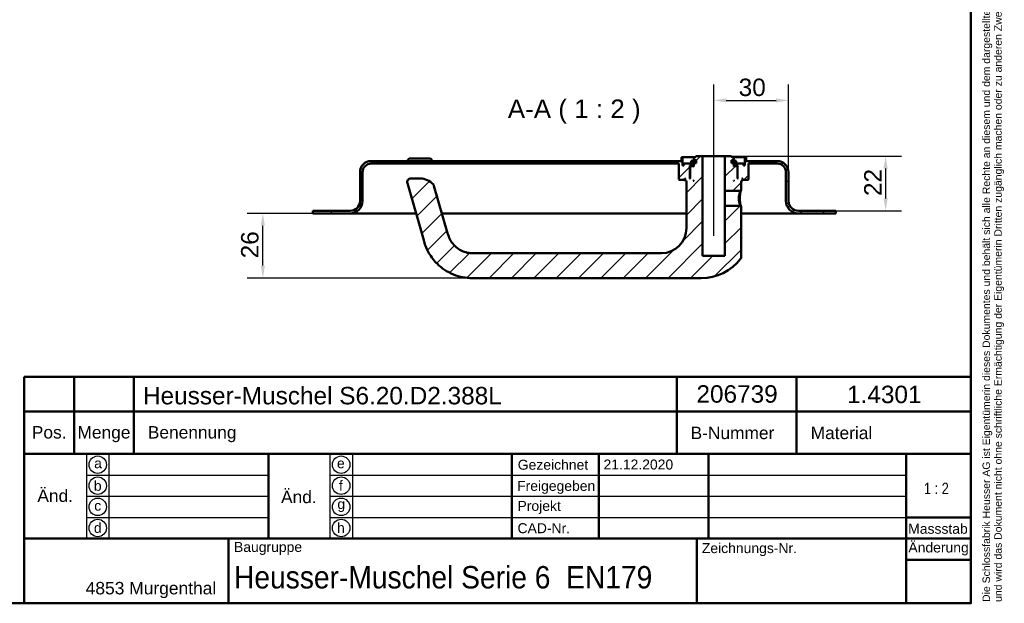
# Model space of a CAD drawing. Header units: millimetres. Extents: x 20 to 833, y 20 to 574.
# Tile 4 of 5: x 438 to 833, y 20 to 254. Entities that reach past the tile are written whole.
import ezdxf
from ezdxf.enums import TextEntityAlignment as Align

# ---------------------------------------------------------------- set-up
doc = ezdxf.new("R2010")
doc.units = ezdxf.units.MM
doc.header["$LTSCALE"] = 2
for name, color, linetype, lineweight in [('Bemaßungen(DIN)', 7, 'Continuous', 25), ('Mittellinie(DIN)', 7, 'Continuous', 25), ('Sichtbare Kanten(DIN)', 7, 'Continuous', 50), ('Skizziergeometrie(DIN)', 7, 'Continuous', 50), ('Skizzierlinie(DIN)', 7, 'Continuous', 25), ('Symbole(DIN)', 7, 'Continuous', 25)]:
    doc.layers.add(name, color=color, linetype=linetype, lineweight=lineweight)
doc.layers.add('Schraffur', color=179, linetype='Continuous', lineweight=9, true_color=0x1e1e47)
doc.styles.add('Aktuell-DIN', font='arial.ttf')
doc.styles.add('Aktuell-DINGroßer Text', font='arial.ttf')
doc.styles.add('STANDARD-DIN~0', font='arial.ttf')
doc.styles.add('Textstil10', font='arial.ttf')
doc.styles.add('Textstil41', font='arial.ttf', dxfattribs={"width": 0.8})
doc.styles.add('Textstil83', font='arial.ttf', dxfattribs={"width": 0.8})
doc.dimstyles.new('CAD-LAN', dxfattribs={"dimscale": 2, "dimtxt": 3.5, "dimasz": 2.5, "dimexe": 3.175, "dimexo": 0, "dimgap": 0.8, "dimtad": 1, "dimrnd": 1e-08, "dimtxsty": 'STANDARD-DIN~0', "dimcen": 0.09, "dimdle": 10, "dimclrd": 250, "dimclre": 250, "dimclrt": 250, "dimadec": 0, "dimazin": 2, "dimtfac": 1, "dimtmove": 0, "dimatfit": 3, "dimfxl": 1, "dimtolj": 1, "dimtzin": 0, "dimlwd": 25, "dimlwe": 25, "dimarcsym": 0})

# ---------------------------------------------------------------- blocks, each defined once
blk = doc.blocks.new('Ränder Standardrahmen')
at = {"layer": 'Skizziergeometrie(DIN)', "flags": 128}
blk.add_lwpolyline([(10, 10), (10, 287), (410, 287), (410, 10), (10, 10)], dxfattribs=at)
blk = doc.blocks.new('Schriftfelder Heusser')
at = {"layer": 'Skizziergeometrie(DIN)'}
for p, q in [((101, 229.92), (101, 236.92)), ((101, 236.92), (291, 236.92)), ((111, 229.92), (111, 236.92)), ((123, 229.92), (123, 236.92)), ((232, 229.92), (232, 236.92)), ((256, 229.92), (256, 236.92)), ((291, 236.92), (291, 229.92)), ((101, 191.42), (101, 229.92)), ((101, 229.92), (291, 229.92)), ((111, 229.92), (111, 221.42)), ((123, 229.92), (123, 221.42)), ((232, 229.92), (232, 221.42)), ((256, 229.92), (256, 221.42)), ((291, 229.92), (291, 191.42)), ((101, 221.42), (291, 221.42)), ((150, 221.42), (150, 204.42)), ((198.85, 221.42), (198.85, 204.42)), ((216.35, 221.42), (216.35, 204.42)), ((238.35, 221.42), (238.35, 204.42)), ((278, 221.42), (278, 191.42)), ((278, 208.67), (291, 208.67)), ((101, 204.42), (291, 204.42)), ((142, 204.42), (142, 191.42)), ((236, 204.42), (236, 191.42)), ((278, 200.17), (291, 200.17)), ((291, 191.42), (101, 191.42))]:
    blk.add_line(p, q, dxfattribs=at)
at = {"layer": 'Skizzierlinie(DIN)'}
for p, q in [((113.5, 221.42), (113.5, 204.42)), ((118, 221.42), (118, 204.42)), ((162.35, 221.42), (162.35, 204.42)), ((166.85, 221.42), (166.85, 204.42)), ((113.5, 217.17), (150, 217.17)), ((162.35, 217.17), (278, 217.17)), ((113.5, 212.92), (150, 212.92)), ((162.35, 212.92), (278, 212.92)), ((113.5, 208.67), (150, 208.67)), ((162.35, 208.67), (278, 208.67))]:
    blk.add_line(p, q, dxfattribs=at)
for centre in [(115.75, 219.25), (164.6, 219.25), (115.75, 215.04), (164.6, 215.04), (115.75, 210.79), (164.6, 210.79), (115.75, 206.54), (164.6, 206.54)]:
    blk.add_circle(centre, 1.75, dxfattribs=at)
at = {"layer": 'Symbole(DIN)', "color": 7, "insert": (293.33, 191.7), "char_height": 1.5, "width": 182.3003, "attachment_point": 1, "rotation": 90, "line_spacing_factor": 0.944221, "style": 'Aktuell-DIN'}
blk.add_mtext('\\fArial|b0|i0;\\H1.5000;Die Schlossfabrik Heusser AG ist Eigentümerin dieses Dokumentes und behält sich alle Rechte an diesem und dem dargestellten Gegenstand vor. Der Empfänger anerkennt diese Rechte\\Pund wird das Dokument nicht ohne schriftliche Ermächtigung der Eigentümerin Dritten zugänglich machen oder zu anderen Zwecken verwenden, zu dem es ihm übergeben worden ist.\\P ', dxfattribs=at)
at = {"layer": 'Symbole(DIN)', "color": 179, "true_color": 0x262659, "style": 'Aktuell-DIN'}
for s, insert, char_height, attachment_point in [('Material', (265.02, 225.62), 2.489, 5), ('Pos.', (106, 227), 2.489, 2), ('Menge', (117, 227), 2.489, 2), ('Benennung', (125.81, 225.38), 2.489, 4), ('B-Nummer', (234.74, 225.62), 2.489, 4), ('\\fArial|b0|i0;a', (115.81, 219.53), 2, 5), ('\\fArial|b0|i0;e', (164.54, 219.53), 2, 5), ('\\fArial|b0|i0;Gezeichnet', (200.05, 219.23), 2, 4), ('\\fArial|b0|i0;b', (115.75, 215), 2, 5), ('\\fArial|b0|i0;f', (164.55, 215.06), 2, 5), ('\\fArial|b0|i0;Freigegeben', (199.92, 216), 2, 1), ('\\fArial|b0|i0;c', (115.75, 211.01), 2, 5), ('\\fArial|b0|i0;g', (164.63, 211.05), 2, 5), ('\\fArial|b0|i0;Projekt', (200, 211.98), 2, 1), ('\\fArial|b0|i0;d', (115.76, 206.55), 2, 5), ('\\fArial|b0|i0;h', (164.55, 206.57), 2, 5), ('\\fArial|b0|i0;CAD-Nr.', (200, 207.5), 2, 1), ('\\fArial|b0|i0;\\H2.0000;Massstab', (284.39, 206.37), 2, 5), ('\\fArial|b0|i0;\\H2.0000;Baugruppe', (143.1, 203.73), 2, 1), ('\\fArial|b0|i0;Zeichnungs-Nr.', (237, 203.5), 2, 1), ('\\fArial|b0|i0;\\H2.5000;4853 Murgenthal', (113.33, 192.46), 2.5, 7)]:
    blk.add_mtext(s, dxfattribs=dict(at, insert=insert, char_height=char_height, attachment_point=attachment_point))
at = {"layer": 'Symbole(DIN)', "color": 179, "true_color": 0x262659, "attachment_point": 5, "style": 'Aktuell-DIN'}
for s, insert, char_height, width in [('Änd.', (107.21, 213), 2.489, 12.3494), ('Änd.', (156.12, 212.76), 2.489, 12.3494), ('\\fArial|b0|i0;Änderung', (284.51, 202.33), 2, 12.1143)]:
    blk.add_mtext(s, dxfattribs=dict(at, insert=insert, char_height=char_height, width=width))
at = {"layer": 'Symbole(DIN)', "color": 7, "insert": (143.1, 196.62), "char_height": 4.5, "width": 90.18, "attachment_point": 4, "style": 'Aktuell-DIN'}
blk.add_mtext('\\fArial|b0|i0;\\W0.90;\\H4.5000;Heusser-Muschel Serie 6  EN179', dxfattribs=at)
at = {"layer": 'Symbole(DIN)', "color": 179, "true_color": 0x262659, "style": 'Textstil10'}
blk.add_attdef('ERSTELLUNGSDATUM_001', (217.26, 218.29), '', height=2, dxfattribs=at)
at = {"layer": 'Symbole(DIN)', "color": 179, "true_color": 0x262659}
for tag, height, style, p in [('AUTOR', 2.49, 'Aktuell-DIN', (240.03, 219.26)), ('KONTROLLDATUM', 2, 'Textstil10', (217.42, 215.04)), ('KONTROLLIERT_VON', 2, 'Textstil10', (239.98, 215.05))]:
    blk.add_attdef(tag, text='', height=height, dxfattribs=dict(at, style=style)).set_placement(p, align=Align.MIDDLE_LEFT)
at = {"layer": 'Symbole(DIN)', "color": 7, "style": 'Textstil83', "width": 0.8}
blk.add_attdef('Anfänglicher_Ansichtsmaßstab_001', (281.57, 213.34), '', height=2.3, dxfattribs=at)
at = {"layer": 'Symbole(DIN)', "color": 179, "true_color": 0x262659, "style": 'Textstil10'}
blk.add_attdef('PROJEKT', text='', height=2, dxfattribs=at).set_placement((217.77, 209.72), align=Align.BOTTOM_LEFT)
at = {"layer": 'Symbole(DIN)', "color": 7, "style": 'Textstil41', "width": 0.8}
blk.add_attdef('STATUS', text='', height=5, dxfattribs=at).set_placement((284.53, 195.86), align=Align.MIDDLE_CENTER)
blk = doc.blocks.new('*D24')
at = {"layer": 'Bemaßungen(DIN)', "color": 250, "linetype": 'Continuous', "lineweight": 25, "true_color": 0x3f3f3f, "transparency": 16777216}
for p, q in [((716.78, 204.62), (716.78, 228.33)), ((746.78, 193.12), (746.78, 228.33)), ((721.78, 221.98), (741.78, 221.98))]:
    blk.add_line(p, q, dxfattribs=at)
at = {"layer": 'Bemaßungen(DIN)', "color": 250, "linetype": 'Continuous', "true_color": 0x3f3f3f, "transparency": 16777216}
for points in [[(721.78, 222.82), (721.78, 221.15), (716.78, 221.98)], [(741.78, 222.82), (741.78, 221.15), (746.78, 221.98)]]:
    blk.add_solid(points, dxfattribs=at)
at = {"layer": 'Defpoints', "color": 0, "linetype": 'Continuous', "transparency": 16777216}
for p in [(746.78, 221.98), (716.78, 204.62), (746.78, 193.12)]:
    blk.add_point(p, dxfattribs=at)
at = {"layer": 'Bemaßungen(DIN)', "color": 250, "linetype": 'Continuous', "lineweight": 25, "true_color": 0x3f3f3f, "transparency": 16777216, "insert": (726.78, 230.74), "char_height": 7, "attachment_point": 1, "style": 'STANDARD-DIN~0'}
blk.add_mtext('\\A1;30', dxfattribs=at)
blk = doc.blocks.new('*D25')
at = {"layer": 'Bemaßungen(DIN)', "color": 250, "linetype": 'Continuous', "lineweight": 25, "true_color": 0x3f3f3f, "transparency": 16777216}
for p, q in [((723.78, 199.62), (792.13, 199.62)), ((785.78, 194.62), (785.78, 182.62)), ((765.78, 177.62), (792.13, 177.62))]:
    blk.add_line(p, q, dxfattribs=at)
at = {"layer": 'Bemaßungen(DIN)', "color": 250, "linetype": 'Continuous', "true_color": 0x3f3f3f, "transparency": 16777216}
for points in [[(784.94, 194.62), (786.61, 194.62), (785.78, 199.62)], [(784.94, 182.62), (786.61, 182.62), (785.78, 177.62)]]:
    blk.add_solid(points, dxfattribs=at)
at = {"layer": 'Defpoints', "color": 0, "linetype": 'Continuous', "transparency": 16777216}
for p in [(723.78, 199.62), (765.78, 177.62), (785.78, 177.62)]:
    blk.add_point(p, dxfattribs=at)
at = {"layer": 'Bemaßungen(DIN)', "color": 250, "linetype": 'Continuous', "lineweight": 25, "true_color": 0x3f3f3f, "transparency": 16777216, "insert": (777.15, 183.58), "char_height": 7, "attachment_point": 1, "rotation": 90, "style": 'STANDARD-DIN~0'}
blk.add_mtext('\\A1;22', dxfattribs=at)
blk = doc.blocks.new('*D26')
at = {"layer": 'Bemaßungen(DIN)', "color": 250, "linetype": 'Continuous', "lineweight": 25, "true_color": 0x3f3f3f, "transparency": 16777216}
for p, q in [((555.78, 176.62), (529.43, 176.62)), ((535.78, 155.62), (535.78, 171.62)), ((619.78, 150.62), (529.43, 150.62))]:
    blk.add_line(p, q, dxfattribs=at)
at = {"layer": 'Bemaßungen(DIN)', "color": 250, "linetype": 'Continuous', "true_color": 0x3f3f3f, "transparency": 16777216}
for points in [[(534.94, 171.62), (536.61, 171.62), (535.78, 176.62)], [(534.94, 155.62), (536.61, 155.62), (535.78, 150.62)]]:
    blk.add_solid(points, dxfattribs=at)
at = {"layer": 'Defpoints', "color": 0, "linetype": 'Continuous', "transparency": 16777216}
for p in [(535.78, 176.62), (555.78, 176.62), (619.78, 150.62)]:
    blk.add_point(p, dxfattribs=at)
at = {"layer": 'Bemaßungen(DIN)', "color": 250, "linetype": 'Continuous', "lineweight": 25, "true_color": 0x3f3f3f, "transparency": 16777216, "insert": (527.03, 158.55), "char_height": 7, "attachment_point": 1, "rotation": 90, "style": 'STANDARD-DIN~0'}
blk.add_mtext('\\A1;26', dxfattribs=at)

msp = doc.modelspace()

# ---------------------------------------------------------------- hatches: boundary and pattern name
at = {"layer": 'Schraffur'}
h = msp.add_hatch(dxfattribs=at)
h.set_pattern_fill('ANSI31', color=256, scale=50.8, style=0)
h.set_pattern_definition([(45, (0, 0), (-4.49013, 4.49013), [])])
edge = h.paths.add_edge_path()
edge.add_spline(control_points=[(727.403, 185.622), (727.465, 185.682), (727.526, 185.742), (727.65, 185.862), (727.713, 185.922), (727.776, 185.982)], knot_values=[-0.0518064, -0.0518064, -0.0518064, -0.0518064, -0.0259863, -0.0259863, 0, 0, 0, 0], degree=3, periodic=0)
edge.add_line((727.776, 185.982), (727.776, 189.622))
edge.add_line((727.776, 189.622), (728.076, 189.622))
edge.add_line((728.076, 189.622), (728.276, 189.822))
edge.add_line((728.276, 189.822), (728.276, 190.422))
edge.add_line((728.276, 190.422), (728.076, 190.622))
edge.add_line((728.076, 190.622), (728.376, 190.622))
edge.add_line((728.376, 190.622), (728.376, 190.122))
edge.add_line((728.376, 190.122), (728.476, 190.022))
edge.add_line((728.476, 190.022), (730.576, 190.022))
edge.add_line((730.576, 190.022), (730.776, 190.222))
edge.add_line((730.776, 190.222), (730.776, 196.622))
edge.add_line((730.776, 196.622), (742.276, 196.622))
edge.add_ellipse((742.276, 193.122), major_axis=(0, 3.5), ratio=1, start_angle=270, end_angle=360, ccw=False)
edge.add_line((745.776, 193.122), (745.776, 181.622))
edge.add_ellipse((750.776, 181.622), major_axis=(-5, 0), ratio=1, start_angle=0, end_angle=90)
edge.add_line((750.776, 176.622), (765.776, 176.622))
edge.add_line((765.776, 176.622), (765.776, 177.622))
edge.add_line((765.776, 177.622), (750.776, 177.622))
edge.add_ellipse((750.776, 181.622), major_axis=(0, -4), ratio=1, start_angle=270, end_angle=360, ccw=False)
edge.add_line((746.776, 181.622), (746.776, 193.122))
edge.add_ellipse((742.276, 193.122), major_axis=(4.5, 0), ratio=1, start_angle=0, end_angle=90)
edge.add_line((742.276, 197.622), (729.776, 197.622))
edge.add_line((729.776, 197.622), (729.776, 199.122))
edge.add_line((729.776, 199.122), (729.276, 199.122))
edge.add_line((729.276, 199.122), (729.276, 195.822))
edge.add_line((729.276, 195.822), (728.776, 195.822))
edge.add_line((728.776, 195.822), (728.776, 196.622))
edge.add_line((728.776, 196.622), (725.776, 196.622))
edge.add_line((725.776, 196.622), (725.776, 195.822))
edge.add_line((725.776, 195.822), (726.526, 195.822))
edge.add_line((726.526, 195.822), (726.326, 195.622))
edge.add_line((726.326, 195.622), (726.326, 190.822))
edge.add_line((726.326, 190.822), (726.526, 190.622))
edge.add_line((726.526, 190.622), (726.276, 190.622))
edge.add_line((726.276, 190.622), (726.276, 195.422))
edge.add_line((726.276, 195.422), (726.076, 195.622))
edge.add_line((726.076, 195.622), (724.976, 195.622))
edge.add_line((724.976, 195.622), (724.776, 195.422))
edge.add_line((724.776, 195.422), (724.776, 196.822))
edge.add_line((724.776, 196.822), (725.792, 196.822))
edge.add_line((725.792, 196.822), (725.792, 197.722))
edge.add_line((725.792, 197.722), (724.29, 197.722))
edge.add_line((724.29, 197.722), (724.29, 196.822))
edge.add_line((724.29, 196.822), (723.876, 196.822))
edge.add_line((723.876, 196.822), (723.876, 197.922))
edge.add_line((723.876, 197.922), (724.776, 197.922))
edge.add_line((724.776, 197.922), (724.776, 198.622))
edge.add_line((724.776, 198.622), (723.776, 199.622))
edge.add_line((723.776, 199.622), (721.276, 199.622))
edge.add_line((721.276, 199.622), (721.276, 185.622))
edge.add_line((721.276, 185.622), (727.403, 185.622))
h.paths.add_polyline_path([(724.976, 189.622), (724.776, 189.622), (724.776, 189.822)], flags=0)
edge = h.paths.add_edge_path()
edge.add_spline(control_points=[(727.776, 179.261), (727.714, 179.321), (727.652, 179.382), (727.528, 179.502), (727.466, 179.562), (727.404, 179.622)], knot_values=[-0.0519744, -0.0519744, -0.0519744, -0.0519744, -0.0259872, -0.0259872, -0.0001739, -0.0001739, -0.0001739, -0.0001739], degree=3, periodic=0)
edge.add_line((727.404, 179.622), (721.276, 179.622))
edge.add_line((721.276, 179.622), (721.276, 159.622))
edge.add_line((721.276, 159.622), (712.276, 159.622))
edge.add_line((712.276, 159.622), (712.276, 199.622))
edge.add_line((712.276, 199.622), (709.776, 199.622))
edge.add_line((709.776, 199.622), (708.776, 198.622))
edge.add_line((708.776, 198.622), (708.776, 197.922))
edge.add_line((708.776, 197.922), (709.676, 197.922))
edge.add_line((709.676, 197.922), (709.676, 196.822))
edge.add_line((709.676, 196.822), (709.261, 196.822))
edge.add_line((709.261, 196.822), (709.261, 197.722))
edge.add_line((709.261, 197.722), (707.759, 197.722))
edge.add_line((707.759, 197.722), (707.759, 196.822))
edge.add_line((707.759, 196.822), (708.776, 196.822))
edge.add_line((708.776, 196.822), (708.776, 195.422))
edge.add_line((708.776, 195.422), (708.576, 195.622))
edge.add_line((708.576, 195.622), (707.476, 195.622))
edge.add_line((707.476, 195.622), (707.276, 195.422))
edge.add_line((707.276, 195.422), (707.276, 190.622))
edge.add_line((707.276, 190.622), (707.026, 190.622))
edge.add_line((707.026, 190.622), (707.226, 190.822))
edge.add_line((707.226, 190.822), (707.226, 195.622))
edge.add_line((707.226, 195.622), (707.026, 195.822))
edge.add_line((707.026, 195.822), (707.776, 195.822))
edge.add_line((707.776, 195.822), (707.776, 196.622))
edge.add_line((707.776, 196.622), (704.776, 196.622))
edge.add_line((704.776, 196.622), (704.776, 195.822))
edge.add_line((704.776, 195.822), (704.276, 195.822))
edge.add_line((704.276, 195.822), (704.276, 199.122))
edge.add_line((704.276, 199.122), (703.776, 199.122))
edge.add_line((703.776, 199.122), (703.776, 197.622))
edge.add_line((703.776, 197.622), (579.276, 197.622))
edge.add_ellipse((579.276, 193.122), major_axis=(0, 4.5), ratio=1, start_angle=0, end_angle=90)
edge.add_line((574.776, 193.122), (574.776, 181.622))
edge.add_ellipse((570.776, 181.622), major_axis=(4, 0), ratio=1, start_angle=270, end_angle=360, ccw=False)
edge.add_line((570.776, 177.622), (555.776, 177.622))
edge.add_line((555.776, 177.622), (555.776, 176.622))
edge.add_line((555.776, 176.622), (570.776, 176.622))
edge.add_ellipse((570.776, 181.622), major_axis=(0, -5), ratio=1, start_angle=0, end_angle=90)
edge.add_line((575.776, 181.622), (575.776, 193.122))
edge.add_ellipse((579.276, 193.122), major_axis=(-3.5, 0), ratio=1, start_angle=270, end_angle=360, ccw=False)
edge.add_line((579.276, 196.622), (702.776, 196.622))
edge.add_line((702.776, 196.622), (702.776, 190.222))
edge.add_line((702.776, 190.222), (702.976, 190.022))
edge.add_line((702.976, 190.022), (705.076, 190.022))
edge.add_line((705.076, 190.022), (705.176, 190.122))
edge.add_line((705.176, 190.122), (705.176, 190.622))
edge.add_line((705.176, 190.622), (705.476, 190.622))
edge.add_line((705.476, 190.622), (705.276, 190.422))
edge.add_line((705.276, 190.422), (705.276, 189.822))
edge.add_line((705.276, 189.822), (705.476, 189.622))
edge.add_line((705.476, 189.622), (705.776, 189.622))
edge.add_line((705.776, 189.622), (705.776, 170.622))
edge.add_ellipse((695.776, 170.622), major_axis=(10, 0), ratio=1, start_angle=270, end_angle=360, ccw=False)
edge.add_line((695.776, 160.622), (619.776, 160.622))
edge.add_spline(control_points=[(619.776, 160.622), (618.914, 160.622), (618.048, 160.742), (616.374, 161.205), (615.575, 161.549), (613.697, 162.66), (612.687, 163.552), (611.173, 165.518), (610.485, 166.742), (609.949, 168.61)], knot_values=[-2.1009717, -2.1009717, -2.1009717, -2.1009717, -1.6733657, -1.6733657, -1.2398076, -1.2398076, -0.5829242, -0.5829242, 0, 0, 0, 0], degree=3, periodic=0)
edge.add_line((609.949, 168.61), (604.477, 187.694))
edge.add_ellipse((603.035, 187.28), major_axis=(1.442, 0.413), ratio=1, start_angle=0, end_angle=25.69736)
edge.add_ellipse((598.929, 183.622), major_axis=(5.227, 4.656), ratio=1, start_angle=0, end_angle=48.30264)
edge.add_line((598.929, 190.622), (595.225, 190.622))
edge.add_ellipse((595.225, 189.122), major_axis=(0, 1.5), ratio=1, start_angle=0, end_angle=106)
edge.add_line((593.783, 188.708), (600.337, 165.854))
edge.add_spline(control_points=[(600.337, 165.854), (600.752, 164.405), (601.226, 162.773), (603.342, 159.081), (604.49, 157.595), (607.502, 154.657), (609.672, 153.121), (614.72, 151.114), (617.246, 150.622), (619.776, 150.622)], knot_values=[-3.2102713, -3.2102713, -3.2102713, -3.2102713, -2.3203268, -2.3203268, -1.6298469, -1.6298469, -0.7587623, -0.7587623, 0, 0, 0, 0], degree=3, periodic=0)
edge.add_line((619.776, 150.622), (711.776, 150.622))
edge.add_ellipse((711.776, 170.622), major_axis=(0, -20), ratio=1, start_angle=0, end_angle=52.14319)
edge.add_spline(control_points=[(727.566, 158.348), (727.634, 158.435), (727.687, 158.533), (727.766, 158.765), (727.777, 158.878), (727.776, 158.962)], knot_values=[-0.0457659, -0.0457659, -0.0457659, -0.0457659, -0.0251549, -0.0251549, 0, 0, 0, 0], degree=3, periodic=0)
edge.add_line((727.776, 158.962), (727.776, 179.261))
h.paths.add_polyline_path([(708.776, 189.622), (708.576, 189.622), (708.776, 189.822)], flags=0)

# ---------------------------------------------------------------- linework, layer by layer
at = {"layer": 'Mittellinie(DIN)', "linetype": 'Continuous'}
msp.add_line((716.776, 167.622), (716.776, 204.622), dxfattribs=at)
at = {"layer": 'Sichtbare Kanten(DIN)'}
for p, q in [((703.776, 197.622), (579.276, 197.622)), ((594.526, 198.622), (593.526, 197.622)), ((594.526, 198.622), (603.026, 198.622)), ((603.026, 198.622), (604.026, 197.622)), ((704.276, 199.122), (703.776, 199.122)), ((703.776, 199.122), (703.776, 197.622)), ((704.276, 195.822), (704.276, 199.122)), ((704.276, 199.122), (709.276, 199.122)), ((709.261, 197.722), (707.759, 197.722)), ((707.759, 197.722), (707.759, 196.822)), ((709.776, 199.622), (708.776, 198.622)), ((708.776, 198.622), (708.776, 197.922)), ((708.776, 197.922), (709.676, 197.922)), ((709.261, 196.822), (709.261, 197.722)), ((709.676, 197.722), (709.261, 197.722)), ((709.676, 197.922), (709.676, 196.822)), ((712.276, 199.622), (709.776, 199.622)), ((712.276, 159.622), (712.276, 199.622)), ((712.276, 199.622), (721.276, 199.622)), ((723.776, 199.622), (721.276, 199.622)), ((721.276, 199.622), (721.276, 185.622)), ((724.776, 198.622), (723.776, 199.622)), ((723.876, 196.822), (723.876, 197.922)), ((723.876, 197.922), (724.776, 197.922)), ((724.29, 197.722), (723.876, 197.722)), ((724.276, 199.122), (729.276, 199.122)), ((725.792, 197.722), (724.29, 197.722)), ((724.29, 197.722), (724.29, 196.822)), ((724.776, 197.922), (724.776, 198.622)), ((725.792, 196.822), (725.792, 197.722)), ((729.776, 199.122), (729.276, 199.122)), ((729.276, 199.122), (729.276, 195.822)), ((729.776, 197.622), (729.776, 199.122)), ((742.276, 197.622), (729.776, 197.622)), ((579.276, 196.622), (702.776, 196.622)), ((702.776, 196.622), (702.776, 190.222)), ((704.776, 195.822), (704.276, 195.822)), ((707.776, 196.622), (704.776, 196.622)), ((704.776, 196.622), (704.776, 195.822)), ((707.226, 195.622), (707.026, 195.822)), ((707.026, 195.822), (707.776, 195.822)), ((707.226, 190.822), (707.226, 195.622)), ((707.226, 195.622), (707.476, 195.622)), ((707.476, 195.622), (707.276, 195.422)), ((707.276, 195.422), (707.276, 190.622)), ((708.576, 195.622), (707.476, 195.622)), ((707.759, 196.822), (708.776, 196.822)), ((707.776, 195.822), (707.776, 196.622)), ((707.776, 196.622), (708.776, 196.622)), ((708.776, 195.822), (707.776, 195.822)), ((708.776, 195.422), (708.576, 195.622)), ((708.776, 195.622), (708.576, 195.622)), ((708.776, 196.822), (708.776, 195.422)), ((709.676, 196.822), (709.261, 196.822)), ((724.29, 196.822), (723.876, 196.822)), ((724.776, 195.422), (724.776, 196.822)), ((724.776, 196.822), (725.792, 196.822)), ((724.776, 196.622), (725.776, 196.622)), ((725.776, 195.822), (724.776, 195.822)), ((724.976, 195.622), (724.776, 195.422)), ((724.976, 195.622), (724.776, 195.622)), ((726.076, 195.622), (724.976, 195.622)), ((728.776, 196.622), (725.776, 196.622)), ((725.776, 196.622), (725.776, 195.822)), ((725.776, 195.822), (726.526, 195.822)), ((726.276, 195.422), (726.076, 195.622)), ((726.076, 195.622), (726.326, 195.622)), ((726.276, 190.622), (726.276, 195.422)), ((726.526, 195.822), (726.326, 195.622)), ((726.326, 195.622), (726.326, 190.822)), ((728.776, 195.822), (728.776, 196.622)), ((729.276, 195.822), (728.776, 195.822)), ((730.776, 190.222), (730.776, 196.622)), ((730.776, 196.622), (742.276, 196.622)), ((574.776, 193.122), (574.776, 181.622)), ((575.776, 181.622), (575.776, 193.122)), ((598.929, 190.622), (595.225, 190.622)), ((702.776, 190.222), (702.976, 190.022)), ((702.976, 190.022), (705.076, 190.022)), ((705.076, 190.022), (705.176, 190.122)), ((705.076, 190.022), (705.276, 190.022)), ((705.176, 190.122), (705.176, 190.622)), ((705.176, 190.622), (705.476, 190.622)), ((705.276, 190.122), (705.176, 190.122)), ((705.476, 190.622), (705.276, 190.422)), ((705.276, 190.422), (705.276, 189.822)), ((705.276, 189.822), (705.476, 189.622)), ((707.026, 190.622), (707.226, 190.822)), ((707.276, 190.622), (707.026, 190.622)), ((707.276, 190.822), (707.226, 190.822)), ((708.576, 189.622), (708.776, 189.822)), ((708.776, 189.822), (708.776, 189.622)), ((724.776, 189.622), (724.776, 189.822)), ((724.776, 189.822), (724.976, 189.622)), ((726.326, 190.822), (726.276, 190.822)), ((726.526, 190.622), (726.276, 190.622)), ((726.326, 190.822), (726.526, 190.622)), ((728.276, 190.422), (728.076, 190.622)), ((728.076, 190.622), (728.376, 190.622)), ((728.076, 189.622), (728.276, 189.822)), ((728.276, 189.822), (728.276, 190.422)), ((728.376, 190.122), (728.276, 190.122)), ((728.276, 190.022), (728.476, 190.022)), ((728.376, 190.622), (728.376, 190.122)), ((728.376, 190.122), (728.476, 190.022)), ((728.476, 190.022), (730.576, 190.022)), ((730.576, 190.022), (730.776, 190.222)), ((745.776, 193.122), (745.776, 181.622)), ((746.776, 181.622), (746.776, 193.122)), ((593.783, 188.708), (600.337, 165.854)), ((609.949, 168.61), (604.477, 187.694)), ((705.476, 189.622), (705.776, 189.622)), ((705.776, 189.622), (705.776, 170.622)), ((708.776, 189.622), (708.576, 189.622)), ((724.976, 189.622), (724.776, 189.622)), ((727.403, 185.622), (727.775, 185.982)), ((727.776, 185.982), (727.776, 189.622)), ((727.776, 189.622), (728.076, 189.622)), ((721.276, 185.622), (727.403, 185.622)), ((721.276, 179.622), (721.276, 185.622)), ((727.404, 179.622), (721.276, 179.622)), ((721.276, 179.622), (721.276, 159.622)), ((727.776, 179.261), (727.404, 179.621)), ((727.776, 158.962), (727.776, 179.261)), ((570.776, 177.622), (555.776, 177.622)), ((555.776, 177.622), (555.776, 176.622)), ((555.776, 176.622), (570.776, 176.622)), ((570.776, 176.622), (585.776, 176.622)), ((597.249, 176.622), (585.776, 176.622)), ((705.776, 176.622), (607.652, 176.622)), ((735.776, 176.622), (727.776, 176.622)), ((735.776, 176.622), (750.776, 176.622)), ((765.776, 177.622), (750.776, 177.622)), ((750.776, 176.622), (765.776, 176.622)), ((765.776, 176.622), (765.776, 177.622)), ((695.776, 160.622), (619.776, 160.622)), ((721.276, 159.622), (712.276, 159.622)), ((619.776, 150.622), (711.776, 150.622))]:
    msp.add_line(p, q, dxfattribs=at)
for centre, radius, start, end in [((579.276, 193.122), 4.5, 90, 180), ((742.276, 193.122), 4.5, 0, 90), ((579.276, 193.122), 3.5, 90, 180), ((742.276, 193.122), 3.5, 0, 90), ((595.225, 189.122), 1.5, 90, 196), ((598.929, 183.622), 7, 41.69736, 90), ((603.035, 187.28), 1.5, 16, 41.69736), ((570.776, 181.622), 4, 270, 0), ((570.776, 181.622), 5, 270, 0), ((750.776, 181.622), 5, 180, 270), ((750.776, 181.622), 4, 180, 270), ((695.776, 170.622), 10, 270, 0), ((711.776, 170.622), 20, 270, 322.14319)]:
    msp.add_arc(centre, radius, start, end, dxfattribs=at)
for points, knots in [([(727.776, 179.261), (727.776, 179.261), (727.732, 179.401), (727.342, 180.597), (727.166, 182.622), (727.345, 184.649), (727.732, 185.842), (727.775, 185.983), (727.775, 185.982)], [-1.5862861, -1.5862861, -1.5862861, -1.5862861, -1.510764, -1.2086112, -1.0575348, -0.9064584, -0.6043056, -0.5287898, -0.5287898, -0.5287898, -0.5287898]), ([(727.403, 185.622), (727.403, 185.622), (727.395, 185.596), (727.378, 185.546), (727.308, 185.344), (727.094, 184.734), (726.965, 183.929), (726.901, 183.526), (726.858, 183.075), (726.858, 182.622), (726.857, 182.17), (726.9, 181.719), (726.964, 181.316), (727.093, 180.51), (727.308, 179.9), (727.378, 179.698), (727.396, 179.648), (727.404, 179.622), (727.404, 179.622)], [2.6438643, 2.6438643, 2.6438643, 2.6438643, 2.7193751, 2.7193751, 2.7193751, 3.0215279, 3.0215279, 3.0215279, 3.1726043, 3.1726043, 3.1726043, 3.3236807, 3.3236807, 3.3236807, 3.6258335, 3.6258335, 3.6258335, 3.7015558, 3.7015558, 3.7015558, 3.7015558]), ([(619.776, 160.622), (618.914, 160.622), (618.048, 160.742), (616.374, 161.205), (615.575, 161.549), (613.697, 162.66), (612.687, 163.552), (611.173, 165.518), (610.485, 166.742), (609.949, 168.61)], [-2.1009717, -2.1009717, -2.1009717, -2.1009717, -1.6733657, -1.6733657, -1.2398076, -1.2398076, -0.5829242, -0.5829242, 0, 0, 0, 0]), ([(600.337, 165.854), (600.752, 164.405), (601.226, 162.773), (603.342, 159.081), (604.49, 157.595), (607.502, 154.657), (609.672, 153.121), (614.72, 151.114), (617.246, 150.622), (619.776, 150.622)], [-3.2102713, -3.2102713, -3.2102713, -3.2102713, -2.3203268, -2.3203268, -1.6298469, -1.6298469, -0.7587623, -0.7587623, 0, 0, 0, 0]), ([(727.566, 158.348), (727.634, 158.435), (727.687, 158.533), (727.766, 158.765), (727.777, 158.878), (727.777, 158.962)], [-0.04576592, -0.04576592, -0.04576592, -0.04576592, -0.02515487, -0.02515487, 0, 0, 0, 0])]:
    msp.add_open_spline(points, degree=3, knots=knots, dxfattribs=at)

# ---------------------------------------------------------------- block references
at = {"xscale": 2, "yscale": 2, "zscale": 2}
msp.add_blockref('Ränder Standardrahmen', (0, 0), dxfattribs=at)
msp.add_blockref('Schriftfelder Heusser', (238, -362.833), dxfattribs=at).add_auto_attribs({'ERSTELLUNGSDATUM_001': '21.12.2020', 'Anfänglicher_Ansichtsmaßstab_001': '1 : 2'})

# ---------------------------------------------------------------- texts
at = {"layer": 'Symbole(DIN)', "color": 7, "insert": (634.103, 212.622), "char_height": 7.4676, "attachment_point": 7, "style": 'Aktuell-DINGroßer Text'}
msp.add_mtext('A-A ( 1 : 2 )', dxfattribs=at)
at = {"layer": 'Symbole(DIN)', "color": 7, "char_height": 7, "attachment_point": 1, "style": 'Aktuell-DIN'}
for s, insert, width in [('{\\fArial|b0|i0;\\H7.0000;Heusser-Muschel S6.20.D2.388L}', (487.659, 106.906), 144.02821), ('{\\fArial|b0|i0;\\H7.0000;206739}', (709.83, 107.58), 32.62043), ('{\\fArial|b0|i0;\\H7.0000;1.4301}', (770.274, 107.401), 29.89939)]:
    msp.add_mtext(s, dxfattribs=dict(at, insert=insert, width=width))

# ---------------------------------------------------------------- dimensions: what is measured, and where the dimension line sits
at = {"layer": 'Bemaßungen(DIN)', "color": 250, "linetype": 'Continuous', "lineweight": 25, "true_color": 0x3f3f3f}
for base, p1, p2, angle, picture, middle in [((746.776, 221.984), (716.776, 204.622), (746.776, 193.122), 180, '*D24', (731.776, 221.984)), ((785.776, 177.622), (723.776, 199.622), (765.776, 177.622), 90, '*D25', (785.776, 188.622)), ((535.776, 176.622), (619.776, 150.622), (555.776, 176.622), 270, '*D26', (535.776, 163.622))]:
    dim = msp.add_linear_dim(base=base, p1=p1, p2=p2, angle=angle, dimstyle='CAD-LAN', override={"dimgap": 0.8, "dimdec": 2, "dimtol": 0, "dimlim": 0, "dimtp": 0, "dimtm": 0, "dimtdec": 2, "dimtofl": 0, "dimatfit": 1}, dxfattribs=at)
    dim.commit()
    dim.dimension.update_dxf_attribs({"geometry": picture, "text_midpoint": middle, "dimtype": 160})

doc.saveas('drawing.dxf')
